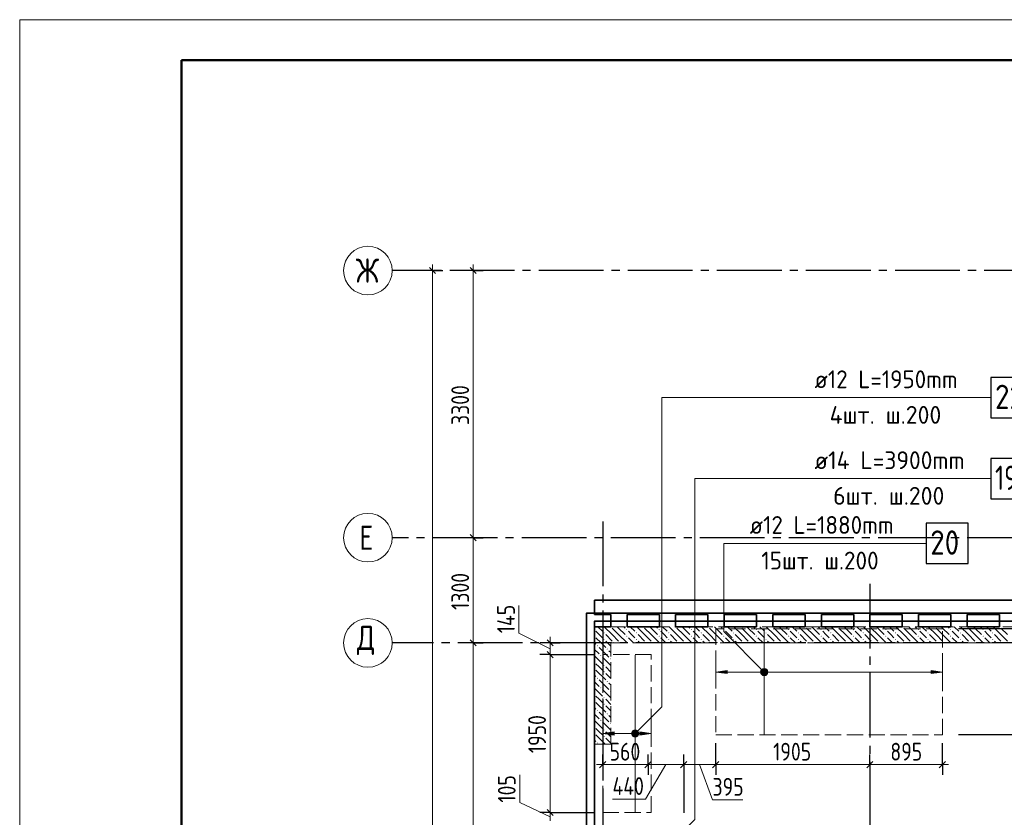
# Model space of a CAD drawing. Header units: millimetres. Extents: x 0 to 64958, y 0 to 42000.
# Tile 4 of 31: x 0 to 12159, y 32145 to 42000. Entities that reach past the tile are written whole.
import ezdxf

# ---------------------------------------------------------------- set-up
doc = ezdxf.new("R2010")
doc.units = ezdxf.units.MM
doc.linetypes.add('______2', pattern=[270, 200, -70])
doc.linetypes.add('______5', pattern=[1100, 800, -100, 100, -100])
for name, color, linetype, lineweight in [('Standard', 7, 'Continuous', 25), ('ДОП Верх по У', 7, 'Continuous', 25), ('Оси', 40, '______5', 18), ('Позиционная метка номер позиции', 7, 'Continuous', 13), ('Примечания', 7, 'Continuous', 25)]:
    doc.layers.add(name, color=color, linetype=linetype, lineweight=lineweight)
doc.layers.add('ЖБ Перекрытие верхний уровень', color=7, linetype='Continuous', lineweight=25, true_color=0xe0e0ff)
doc.layers.add('ЖБ Стена верхний уровень', color=7, linetype='Continuous', lineweight=25, true_color=0x006e00)
doc.styles.add('GOST 2.304-81', font='txt')
doc.styles.add('ISOCPEUR', font='txt')

msp = doc.modelspace()

# ---------------------------------------------------------------- hatches: boundary and pattern name
at = {"layer": 'ДОП Верх по У', "linetype": 'Continuous', "lineweight": 13, "transparency": 33554687}
for points in [[(8735, 33920), (8595, 33940), (8735, 33960)], [(7340, 33160), (7200, 33180), (7340, 33200)]]:
    msp.add_hatch(color=7, dxfattribs=at).paths.add_polyline_path(points, flags=16)
for points in [[(9163, 33922), (9163, 33959), (9157, 33940)], [(9163, 33959), (9176, 33908), (9176, 33973)], [(9163, 33959), (9163, 33922), (9176, 33908)], [(9176, 33973), (9195, 33903), (9195, 33978)], [(9176, 33973), (9176, 33908), (9195, 33903)], [(9195, 33978), (9195, 33903), (9214, 33908)], [(9195, 33978), (9214, 33908), (9214, 33973)], [(9214, 33973), (9214, 33908), (9227, 33922)], [(9214, 33973), (9227, 33922), (9227, 33959)], [(9227, 33959), (9227, 33922), (9232, 33940)], [(11255, 33920), (11395, 33940), (11255, 33960)], [(7568, 33161), (7568, 33199), (7562, 33180)], [(7568, 33199), (7581, 33148), (7581, 33212)], [(7568, 33199), (7568, 33161), (7581, 33148)], [(7581, 33212), (7600, 33143), (7600, 33217)], [(7581, 33212), (7581, 33148), (7600, 33143)], [(7600, 33217), (7600, 33143), (7619, 33148)], [(7600, 33217), (7619, 33148), (7619, 33212)], [(7619, 33212), (7619, 33148), (7632, 33161)], [(7619, 33212), (7632, 33161), (7632, 33199)], [(7632, 33199), (7632, 33161), (7637, 33180)], [(7660, 33160), (7800, 33180), (7660, 33200)]]:
    msp.add_hatch(color=7, dxfattribs=at).paths.add_polyline_path(points)
at = {"layer": 'ЖБ Стена верхний уровень', "linetype": 'Continuous', "lineweight": 18, "transparency": 33554687}
for points in [[(7100, 34467), (7103, 34463), (7100, 34460)], [(7210, 34423), (7217, 34430), (7223, 34423), (7217, 34417)], [(7300, 34500), (7297, 34497), (7294, 34500)], [(7490, 34463), (7497, 34470), (7503, 34463), (7497, 34457)], [(7610, 34423), (7617, 34430), (7623, 34423), (7617, 34417)], [(7700, 34500), (7697, 34497), (7694, 34500)], [(7890, 34463), (7897, 34470), (7903, 34463), (7897, 34457)], [(8010, 34423), (8017, 34430), (8023, 34423), (8017, 34417)], [(8100, 34500), (8097, 34497), (8094, 34500)], [(8290, 34463), (8297, 34470), (8303, 34463), (8297, 34457)], [(8410, 34423), (8417, 34430), (8423, 34423), (8417, 34417)], [(8500, 34500), (8497, 34497), (8494, 34500)], [(8690, 34463), (8697, 34470), (8703, 34463), (8697, 34457)], [(8810, 34423), (8817, 34430), (8823, 34423), (8817, 34417)], [(8900, 34500), (8897, 34497), (8894, 34500)], [(9090, 34463), (9097, 34470), (9103, 34463), (9097, 34457)], [(9210, 34423), (9217, 34430), (9223, 34423), (9217, 34417)], [(9300, 34500), (9297, 34497), (9294, 34500)], [(9490, 34463), (9497, 34470), (9503, 34463), (9497, 34457)], [(9610, 34423), (9617, 34430), (9623, 34423), (9617, 34417)], [(9700, 34500), (9697, 34497), (9694, 34500)], [(9890, 34463), (9897, 34470), (9903, 34463), (9897, 34457)], [(10010, 34423), (10017, 34430), (10023, 34423), (10017, 34417)], [(10100, 34500), (10097, 34497), (10094, 34500)], [(10290, 34463), (10297, 34470), (10303, 34463), (10297, 34457)], [(10410, 34423), (10417, 34430), (10423, 34423), (10417, 34417)], [(10500, 34500), (10497, 34497), (10494, 34500)], [(10690, 34463), (10697, 34470), (10703, 34463), (10697, 34457)], [(10810, 34423), (10817, 34430), (10823, 34423), (10817, 34417)], [(10900, 34500), (10897, 34497), (10894, 34500)], [(11090, 34463), (11097, 34470), (11103, 34463), (11097, 34457)], [(11210, 34423), (11217, 34430), (11223, 34423), (11217, 34417)], [(11300, 34500), (11297, 34497), (11294, 34500)], [(11490, 34463), (11497, 34470), (11503, 34463), (11497, 34457)], [(11610, 34423), (11617, 34430), (11623, 34423), (11617, 34417)], [(11700, 34500), (11697, 34497), (11694, 34500)], [(11890, 34463), (11897, 34470), (11903, 34463), (11897, 34457)], [(12010, 34423), (12017, 34430), (12023, 34423), (12017, 34417)], [(12100, 34500), (12097, 34497), (12094, 34500)], [(7100, 34387), (7103, 34383), (7100, 34380)], [(7210, 34343), (7217, 34350), (7223, 34343), (7217, 34337)], [(7330, 34303), (7337, 34310), (7343, 34303), (7340, 34300), (7334, 34300)], [(7410, 34303), (7417, 34310), (7423, 34303), (7420, 34300), (7414, 34300)], [(7490, 34383), (7497, 34390), (7503, 34383), (7497, 34377)], [(7610, 34343), (7617, 34350), (7623, 34343), (7617, 34337)], [(7730, 34303), (7737, 34310), (7743, 34303), (7740, 34300), (7734, 34300)], [(7810, 34303), (7817, 34310), (7823, 34303), (7820, 34300), (7814, 34300)], [(7890, 34383), (7897, 34390), (7903, 34383), (7897, 34377)], [(8010, 34343), (8017, 34350), (8023, 34343), (8017, 34337)], [(8130, 34303), (8137, 34310), (8143, 34303), (8140, 34300), (8134, 34300)], [(8210, 34303), (8217, 34310), (8223, 34303), (8220, 34300), (8214, 34300)], [(8290, 34383), (8297, 34390), (8303, 34383), (8297, 34377)], [(8410, 34343), (8417, 34350), (8423, 34343), (8417, 34337)], [(8530, 34303), (8537, 34310), (8543, 34303), (8540, 34300), (8534, 34300)], [(8610, 34303), (8617, 34310), (8623, 34303), (8620, 34300), (8614, 34300)], [(8690, 34383), (8697, 34390), (8703, 34383), (8697, 34377)], [(8810, 34343), (8817, 34350), (8823, 34343), (8817, 34337)], [(8930, 34303), (8937, 34310), (8943, 34303), (8940, 34300), (8934, 34300)], [(9010, 34303), (9017, 34310), (9023, 34303), (9020, 34300), (9014, 34300)], [(9090, 34383), (9097, 34390), (9103, 34383), (9097, 34377)], [(9210, 34343), (9217, 34350), (9223, 34343), (9217, 34337)], [(9330, 34303), (9337, 34310), (9343, 34303), (9340, 34300), (9334, 34300)], [(9410, 34303), (9417, 34310), (9423, 34303), (9420, 34300), (9414, 34300)], [(9490, 34383), (9497, 34390), (9503, 34383), (9497, 34377)], [(9610, 34343), (9617, 34350), (9623, 34343), (9617, 34337)], [(9730, 34303), (9737, 34310), (9743, 34303), (9740, 34300), (9734, 34300)], [(9810, 34303), (9817, 34310), (9823, 34303), (9820, 34300), (9814, 34300)], [(9890, 34383), (9897, 34390), (9903, 34383), (9897, 34377)], [(10010, 34343), (10017, 34350), (10023, 34343), (10017, 34337)], [(10130, 34303), (10137, 34310), (10143, 34303), (10140, 34300), (10134, 34300)], [(10210, 34303), (10217, 34310), (10223, 34303), (10220, 34300), (10214, 34300)], [(10290, 34383), (10297, 34390), (10303, 34383), (10297, 34377)], [(10410, 34343), (10417, 34350), (10423, 34343), (10417, 34337)], [(10530, 34303), (10537, 34310), (10543, 34303), (10540, 34300), (10534, 34300)], [(10610, 34303), (10617, 34310), (10623, 34303), (10620, 34300), (10614, 34300)], [(10690, 34383), (10697, 34390), (10703, 34383), (10697, 34377)], [(10810, 34343), (10817, 34350), (10823, 34343), (10817, 34337)], [(10930, 34303), (10937, 34310), (10943, 34303), (10940, 34300), (10934, 34300)], [(11010, 34303), (11017, 34310), (11023, 34303), (11020, 34300), (11014, 34300)], [(11090, 34383), (11097, 34390), (11103, 34383), (11097, 34377)], [(11210, 34343), (11217, 34350), (11223, 34343), (11217, 34337)], [(11330, 34303), (11337, 34310), (11343, 34303), (11340, 34300), (11334, 34300)], [(11410, 34303), (11417, 34310), (11423, 34303), (11420, 34300), (11414, 34300)], [(11490, 34383), (11497, 34390), (11503, 34383), (11497, 34377)], [(11610, 34343), (11617, 34350), (11623, 34343), (11617, 34337)], [(11730, 34303), (11737, 34310), (11743, 34303), (11740, 34300), (11734, 34300)], [(11810, 34303), (11817, 34310), (11823, 34303), (11820, 34300), (11814, 34300)], [(11890, 34383), (11897, 34390), (11903, 34383), (11897, 34377)], [(12010, 34343), (12017, 34350), (12023, 34343), (12017, 34337)], [(12130, 34303), (12137, 34310), (12143, 34303), (12140, 34300), (12134, 34300)], [(7130, 34263), (7137, 34270), (7143, 34263), (7137, 34257)], [(7250, 34223), (7257, 34230), (7263, 34223), (7257, 34217)], [(7100, 34067), (7103, 34063), (7100, 34060)], [(7170, 34143), (7177, 34150), (7183, 34143), (7177, 34137)], [(7290, 34103), (7297, 34110), (7300, 34107), (7300, 34100), (7297, 34097)], [(7100, 33987), (7103, 33983), (7100, 33980)], [(7210, 34023), (7217, 34030), (7223, 34023), (7217, 34017)], [(7210, 33943), (7217, 33950), (7223, 33943), (7217, 33937)], [(7130, 33863), (7137, 33870), (7143, 33863), (7137, 33857)], [(7250, 33823), (7257, 33830), (7263, 33823), (7257, 33817)], [(7170, 33743), (7177, 33750), (7183, 33743), (7177, 33737)], [(7290, 33703), (7297, 33710), (7300, 33707), (7300, 33700), (7297, 33697)], [(7100, 33667), (7103, 33663), (7100, 33660)], [(7100, 33587), (7103, 33583), (7100, 33580)], [(7210, 33623), (7217, 33630), (7223, 33623), (7217, 33617)], [(7130, 33463), (7137, 33470), (7143, 33463), (7137, 33457)], [(7210, 33543), (7217, 33550), (7223, 33543), (7217, 33537)], [(7170, 33343), (7177, 33350), (7183, 33343), (7177, 33337)], [(7250, 33423), (7257, 33430), (7263, 33423), (7257, 33417)], [(7100, 33267), (7103, 33263), (7100, 33260)], [(7210, 33223), (7217, 33230), (7223, 33223), (7217, 33217)], [(7290, 33303), (7297, 33310), (7300, 33307), (7300, 33300), (7297, 33297)], [(7100, 33187), (7103, 33183), (7100, 33180)], [(7210, 33143), (7217, 33150), (7223, 33143), (7217, 33137)], [(7130, 33063), (7137, 33070), (7143, 33063), (7137, 33057)]]:
    msp.add_hatch(color=7, dxfattribs=at).paths.add_polyline_path(points, flags=16)
at = {"layer": 'Позиционная метка номер позиции', "linetype": 'Continuous', "lineweight": 13, "transparency": 33554687}
for points in [[(9163, 33908), (9206, 33984), (9152, 33929)], [(9152, 33929), (9206, 33984), (9184, 33984)], [(9152, 33929), (9184, 33984), (9152, 33952)], [(9152, 33952), (9184, 33984), (9163, 33972)], [(9163, 33908), (9227, 33972), (9206, 33984)], [(9184, 33897), (9227, 33972), (9163, 33908)], [(9184, 33897), (9238, 33952), (9227, 33972)], [(9206, 33897), (9238, 33952), (9184, 33897)], [(9206, 33897), (9238, 33929), (9238, 33952)], [(9238, 33929), (9206, 33897), (9227, 33908)], [(7557, 33191), (7632, 33148), (7568, 33212)], [(7568, 33212), (7643, 33169), (7589, 33223)], [(7568, 33212), (7632, 33148), (7643, 33169)], [(7589, 33223), (7643, 33169), (7643, 33191)], [(7589, 33223), (7643, 33191), (7611, 33223)], [(7611, 33223), (7643, 33191), (7632, 33212)], [(7557, 33169), (7611, 33137), (7557, 33191)], [(7557, 33191), (7611, 33137), (7632, 33148)], [(7589, 33137), (7557, 33169), (7568, 33148)], [(7557, 33169), (7589, 33137), (7611, 33137)]]:
    msp.add_hatch(color=7, dxfattribs=at).paths.add_polyline_path(points)

# ---------------------------------------------------------------- linework, layer by layer
at = {"layer": 'Standard', "color": 7, "linetype": 'Continuous', "lineweight": 25, "transparency": 33554687}
for p, q in [((5137, 38862), (5062, 38938)), ((5637, 38862), (5562, 38938)), ((5637, 35562), (5562, 35638)), ((5637, 34262), (5562, 34338)), ((6587, 34262), (6512, 34338)), ((6587, 34117), (6512, 34192)), ((7237, 32833), (7162, 32758)), ((7797, 32833), (7722, 32758)), ((8237, 32833), (8162, 32758)), ((8632, 32833), (8557, 32758)), ((10537, 32833), (10462, 32758)), ((11432, 32833), (11357, 32758)), ((6587, 32167), (6512, 32243))]:
    msp.add_line(p, q, dxfattribs=at)
at = {"layer": 'Standard', "color": 7, "linetype": 'Continuous', "lineweight": 13, "transparency": 33554687}
for p, q in [((5100, 38900), (5100, 38975)), ((5600, 38900), (5600, 38975)), ((5600, 35600), (5600, 38900)), ((5600, 34300), (5600, 35600)), ((6166, 34420), (6166, 34764)), ((6550, 34228), (6166, 34420)), ((5600, 28800), (5600, 34300)), ((6550, 34300), (6550, 34375)), ((6550, 34155), (6550, 34300)), ((6550, 32205), (6550, 34155)), ((7200, 32796), (7125, 32796)), ((7760, 32796), (7200, 32796)), ((7980, 32796), (7727, 32370)), ((8200, 32796), (7760, 32796)), ((8595, 32796), (8200, 32796)), ((8397, 32796), (8556, 32362)), ((11395, 32796), (10500, 32796)), ((11395, 32796), (11470, 32796)), ((6175, 32327), (6175, 32671)), ((7727, 32370), (7321, 32370)), ((8556, 32362), (8931, 32362)), ((6550, 32153), (6175, 32327)), ((6550, 32100), (6550, 32205))]:
    msp.add_line(p, q, dxfattribs=at)
at = {"layer": 'Standard', "color": 251, "linetype": 'Continuous', "lineweight": -3, "true_color": 0x656565, "transparency": 33554687}
for p, q in [((5100, 38900), (4975, 38900)), ((5100, 38900), (5225, 38900)), ((5100, 38900), (5100, 38900)), ((5600, 38900), (5475, 38900)), ((5600, 38900), (5725, 38900)), ((5600, 38900), (5600, 38900)), ((5600, 35600), (5475, 35600)), ((5600, 35600), (5725, 35600)), ((5600, 35600), (5600, 35600)), ((12600, 34475), (11595, 34475)), ((5600, 34300), (5475, 34300)), ((5600, 34300), (5725, 34300)), ((5600, 34300), (5600, 34300)), ((6550, 34300), (6425, 34300)), ((6550, 34300), (6675, 34300)), ((6550, 34300), (6550, 34300)), ((6550, 34155), (6425, 34155)), ((6550, 34155), (6675, 34155)), ((6550, 34155), (7100, 34155)), ((12600, 33163), (11595, 33163)), ((7200, 32796), (7200, 32921)), ((7760, 32796), (7760, 32921)), ((8200, 32796), (8200, 32921)), ((8595, 32796), (8595, 32921)), ((10500, 32796), (10500, 32921)), ((11395, 32796), (11395, 32921)), ((7200, 32796), (7200, 32671)), ((7200, 32796), (7200, 32796)), ((7760, 32796), (7760, 32671)), ((7760, 32796), (7760, 32796)), ((8200, 32796), (8200, 32671)), ((8595, 32796), (8595, 32671)), ((10500, 32796), (10500, 32671)), ((10500, 32796), (10500, 32796)), ((11395, 32796), (11395, 32671)), ((6550, 32205), (6425, 32205)), ((6550, 32205), (6675, 32205)), ((6550, 32205), (7100, 32205))]:
    msp.add_line(p, q, dxfattribs=at)
at = {"layer": 'Standard', "color": 7, "linetype": 'Continuous', "lineweight": 13, "transparency": 33554687}
msp.add_lwpolyline([(0, 0), (59400, 0), (59400, 42000), (0, 42000), (0, 0)], close=True, dxfattribs=at)
at = {"layer": 'Standard', "color": 7, "linetype": 'Continuous', "lineweight": 50, "transparency": 33554687}
msp.add_lwpolyline([(2000, 41500), (58900, 41500), (58900, 500), (2000, 500), (2000, 41500)], close=True, dxfattribs=at)
at = {"layer": 'Standard', "color": 7, "linetype": 'Continuous', "lineweight": 13, "transparency": 33554687}
for points in [[(5100, 20400), (5100, 29236), (5100, 29236), (5100, 38900)], [(10500, 32796), (10445, 32796), (10445, 32796), (10327, 32796), (10327, 32796), (8595, 32796)]]:
    msp.add_lwpolyline(points, dxfattribs=at)
at = {"layer": 'Standard', "color": 254, "linetype": 'Continuous', "lineweight": 35, "true_color": 0xc4c4ff, "transparency": 33554687}
for points in [[(7000, 19982), (49480, 19982), (49480, 34669), (7000, 34669), (7000, 19982)], [(7100, 20082), (49380, 20082), (49380, 34569), (7100, 34569), (7100, 20082)]]:
    msp.add_lwpolyline(points, dxfattribs=at)
at = {"layer": 'Standard', "color": 251, "linetype": 'Continuous', "lineweight": -3, "true_color": 0x656565, "transparency": 33554687}
for points in [[(8595, 32796), (8595, 32813), (8595, 32813), (8595, 33063)], [(11395, 32796), (11395, 32940), (11395, 32940), (11395, 33063)], [(8200, 32796), (8200, 32500), (8200, 32500), (8200, 32200)]]:
    msp.add_lwpolyline(points, dxfattribs=at)
at = {"layer": 'ДОП Верх по У', "color": 7, "linetype": 'Continuous', "lineweight": 13, "transparency": 33554687}
for p, q in [((9795, 37330), (11837, 37330)), ((9795, 36330), (11903, 36330)), ((8995, 35530), (11037, 35530))]:
    msp.add_line(p, q, dxfattribs=at)
at = {"layer": 'ДОП Верх по У', "color": 7, "linetype": 'Continuous', "lineweight": 18, "transparency": 33554687}
for p, q in [((9195, 33169), (9195, 34469)), ((7600, 34149), (7600, 32211))]:
    msp.add_line(p, q, dxfattribs=at)
at = {"layer": 'ДОП Верх по У', "color": 251, "linetype": 'Continuous', "lineweight": 13, "true_color": 0x494949, "transparency": 33554687}
for p, q in [((8595, 33940), (8595, 34040)), ((8595, 33940), (8735, 33960)), ((8735, 33920), (8595, 33940)), ((8595, 33940), (8595, 33840)), ((8595, 33940), (8595, 33940)), ((8735, 33960), (8735, 33920)), ((8735, 33940), (9165, 33940)), ((9195, 33978), (9195, 33978)), ((9225, 33940), (11255, 33940)), ((11395, 33940), (11255, 33960)), ((11255, 33960), (11255, 33920)), ((11255, 33920), (11395, 33940)), ((11395, 33940), (11395, 34040)), ((11395, 33940), (11395, 33840)), ((11395, 33940), (11395, 33940)), ((9195, 33903), (9195, 33903)), ((7200, 33180), (7200, 33280)), ((7200, 33180), (7340, 33200)), ((7340, 33200), (7340, 33160)), ((7600, 33217), (7600, 33217)), ((7800, 33180), (7660, 33200)), ((7660, 33200), (7660, 33160)), ((7800, 33180), (7800, 33280)), ((7340, 33160), (7200, 33180)), ((7200, 33180), (7200, 33080)), ((7200, 33180), (7200, 33180)), ((7340, 33180), (7570, 33180)), ((7600, 33143), (7600, 33143)), ((7630, 33180), (7660, 33180)), ((7660, 33160), (7800, 33180)), ((7800, 33180), (7800, 33080)), ((7800, 33180), (7800, 33180))]:
    msp.add_line(p, q, dxfattribs=at)
at = {"layer": 'ДОП Верх по У', "color": 7, "linetype": 'Continuous', "lineweight": 25, "transparency": 33554687}
for points in [[(11995, 37080), (12515, 37080), (12515, 37580), (11995, 37580), (11995, 37080)], [(11995, 36080), (12455, 36080), (12455, 36580), (11995, 36580), (11995, 36080)], [(11195, 35280), (11715, 35280), (11715, 35780), (11195, 35780), (11195, 35280)]]:
    msp.add_lwpolyline(points, dxfattribs=at)
at = {"layer": 'ДОП Верх по У', "color": 251, "linetype": 'Continuous', "lineweight": 13, "true_color": 0x494949, "transparency": 33554687}
for centre in [(9195, 33940), (7600, 33180)]:
    msp.add_circle(centre, 37.5, dxfattribs=at)
at = {"layer": 'ЖБ Перекрытие верхний уровень', "color": 7, "linetype": 'Continuous', "lineweight": 35, "transparency": 33554687}
for p, q in [((13380, 34830), (7100, 34830)), ((7100, 34830), (7100, 34650)), ((7100, 34650), (7300, 34650)), ((7300, 34650), (7300, 34500)), ((7500, 34500), (7500, 34650)), ((7500, 34650), (7900, 34650)), ((7900, 34650), (7900, 34500)), ((8100, 34500), (8100, 34650)), ((8100, 34650), (8500, 34650)), ((8500, 34650), (8500, 34500)), ((8700, 34500), (8700, 34650)), ((8700, 34650), (9100, 34650)), ((9100, 34650), (9100, 34500)), ((9300, 34500), (9300, 34650)), ((9300, 34650), (9700, 34650)), ((9700, 34650), (9700, 34500)), ((9900, 34500), (9900, 34650)), ((9900, 34650), (10300, 34650)), ((10300, 34650), (10300, 34500)), ((10500, 34500), (10500, 34650)), ((10500, 34650), (10900, 34650)), ((10900, 34650), (10900, 34500)), ((11100, 34500), (11100, 34650)), ((11100, 34650), (11500, 34650)), ((11500, 34650), (11500, 34500)), ((11700, 34500), (11700, 34650)), ((11700, 34650), (12100, 34650)), ((12100, 34650), (12100, 34500)), ((7300, 34500), (7100, 34500)), ((7100, 34500), (7100, 19870)), ((7900, 34500), (7500, 34500)), ((8500, 34500), (8100, 34500)), ((9100, 34500), (8700, 34500)), ((9700, 34500), (9300, 34500)), ((10300, 34500), (9900, 34500)), ((10900, 34500), (10500, 34500)), ((11500, 34500), (11100, 34500)), ((12100, 34500), (11700, 34500))]:
    msp.add_line(p, q, dxfattribs=at)
at = {"layer": 'ЖБ Стена верхний уровень', "color": 251, "linetype": '______2', "lineweight": 13, "true_color": 0x656565, "transparency": 33554687}
for p, q in [((13690, 34500), (7100, 34500)), ((7100, 34500), (7100, 34300)), ((7100, 34300), (7100, 33050)), ((7300, 33050), (7300, 34300)), ((7300, 34300), (13690, 34300)), ((7100, 33050), (7300, 33050))]:
    msp.add_line(p, q, dxfattribs=at)
at = {"layer": 'ЖБ Стена верхний уровень', "color": 9, "linetype": 'Continuous', "lineweight": 18, "true_color": 0xc7c7c7, "transparency": 33554687}
for p, q in [((7157, 34403), (7117, 34443)), ((7140, 34500), (7197, 34443)), ((7317, 34403), (7220, 34500)), ((7317, 34483), (7397, 34403)), ((7397, 34483), (7380, 34500)), ((7397, 34483), (7477, 34403)), ((7460, 34500), (7477, 34483)), ((7557, 34403), (7517, 34443)), ((7540, 34500), (7597, 34443)), ((7717, 34403), (7620, 34500)), ((7717, 34483), (7797, 34403)), ((7797, 34483), (7780, 34500)), ((7797, 34483), (7877, 34403)), ((7860, 34500), (7877, 34483)), ((7957, 34403), (7917, 34443)), ((7940, 34500), (7997, 34443)), ((8117, 34403), (8020, 34500)), ((8117, 34483), (8197, 34403)), ((8197, 34483), (8180, 34500)), ((8197, 34483), (8277, 34403)), ((8260, 34500), (8277, 34483)), ((8357, 34403), (8317, 34443)), ((8340, 34500), (8397, 34443)), ((8517, 34403), (8420, 34500)), ((8517, 34483), (8597, 34403)), ((8597, 34483), (8580, 34500)), ((8597, 34483), (8677, 34403)), ((8660, 34500), (8677, 34483)), ((8757, 34403), (8717, 34443)), ((8740, 34500), (8797, 34443)), ((8917, 34403), (8820, 34500)), ((8917, 34483), (8997, 34403)), ((8997, 34483), (8980, 34500)), ((8997, 34483), (9077, 34403)), ((9060, 34500), (9077, 34483)), ((9157, 34403), (9117, 34443)), ((9140, 34500), (9197, 34443)), ((9317, 34403), (9220, 34500)), ((9317, 34483), (9397, 34403)), ((9397, 34483), (9380, 34500)), ((9397, 34483), (9477, 34403)), ((9460, 34500), (9477, 34483)), ((9557, 34403), (9517, 34443)), ((9540, 34500), (9597, 34443)), ((9717, 34403), (9620, 34500)), ((9717, 34483), (9797, 34403)), ((9797, 34483), (9780, 34500)), ((9797, 34483), (9877, 34403)), ((9860, 34500), (9877, 34483)), ((9957, 34403), (9917, 34443)), ((9940, 34500), (9997, 34443)), ((10117, 34403), (10020, 34500)), ((10117, 34483), (10197, 34403)), ((10197, 34483), (10180, 34500)), ((10197, 34483), (10277, 34403)), ((10260, 34500), (10277, 34483)), ((10357, 34403), (10317, 34443)), ((10340, 34500), (10397, 34443)), ((10517, 34403), (10420, 34500)), ((10517, 34483), (10597, 34403)), ((10597, 34483), (10580, 34500)), ((10597, 34483), (10677, 34403)), ((10660, 34500), (10677, 34483)), ((10757, 34403), (10717, 34443)), ((10740, 34500), (10797, 34443)), ((10917, 34403), (10820, 34500)), ((10917, 34483), (10997, 34403)), ((10997, 34483), (10980, 34500)), ((10997, 34483), (11077, 34403)), ((11060, 34500), (11077, 34483)), ((11157, 34403), (11117, 34443)), ((11140, 34500), (11197, 34443)), ((11317, 34403), (11220, 34500)), ((11317, 34483), (11397, 34403)), ((11397, 34483), (11380, 34500)), ((11397, 34483), (11477, 34403)), ((11460, 34500), (11477, 34483)), ((11557, 34403), (11517, 34443)), ((11540, 34500), (11597, 34443)), ((11717, 34403), (11620, 34500)), ((11717, 34483), (11797, 34403)), ((11797, 34483), (11780, 34500)), ((11797, 34483), (11877, 34403)), ((11860, 34500), (11877, 34483)), ((11957, 34403), (11917, 34443)), ((11940, 34500), (11997, 34443)), ((12117, 34403), (12020, 34500)), ((12117, 34483), (12197, 34403)), ((7100, 34300), (7117, 34283)), ((7100, 34300), (7100, 34300)), ((7117, 34363), (7180, 34300)), ((7197, 34363), (7157, 34403)), ((7180, 34300), (7237, 34243)), ((7237, 34403), (7317, 34323)), ((7237, 34323), (7260, 34300)), ((7260, 34300), (7300, 34260)), ((7317, 34403), (7397, 34323)), ((7397, 34403), (7500, 34300)), ((7517, 34363), (7580, 34300)), ((7597, 34363), (7557, 34403)), ((7637, 34403), (7717, 34323)), ((7637, 34323), (7660, 34300)), ((7717, 34403), (7797, 34323)), ((7797, 34403), (7900, 34300)), ((7917, 34363), (7980, 34300)), ((7997, 34363), (7957, 34403)), ((8037, 34403), (8117, 34323)), ((8037, 34323), (8060, 34300)), ((8117, 34403), (8197, 34323)), ((8197, 34403), (8300, 34300)), ((8317, 34363), (8380, 34300)), ((8397, 34363), (8357, 34403)), ((8437, 34403), (8517, 34323)), ((8437, 34323), (8460, 34300)), ((8517, 34403), (8597, 34323)), ((8597, 34403), (8700, 34300)), ((8717, 34363), (8780, 34300)), ((8797, 34363), (8757, 34403)), ((8837, 34403), (8917, 34323)), ((8837, 34323), (8860, 34300)), ((8917, 34403), (8997, 34323)), ((8997, 34403), (9100, 34300)), ((9117, 34363), (9180, 34300)), ((9197, 34363), (9157, 34403)), ((9237, 34403), (9317, 34323)), ((9237, 34323), (9260, 34300)), ((9317, 34403), (9397, 34323)), ((9397, 34403), (9500, 34300)), ((9517, 34363), (9580, 34300)), ((9597, 34363), (9557, 34403)), ((9637, 34403), (9717, 34323)), ((9637, 34323), (9660, 34300)), ((9717, 34403), (9797, 34323)), ((9797, 34403), (9900, 34300)), ((9917, 34363), (9980, 34300)), ((9997, 34363), (9957, 34403)), ((10037, 34403), (10117, 34323)), ((10037, 34323), (10060, 34300)), ((10117, 34403), (10197, 34323)), ((10197, 34403), (10300, 34300)), ((10317, 34363), (10380, 34300)), ((10397, 34363), (10357, 34403)), ((10437, 34403), (10517, 34323)), ((10437, 34323), (10460, 34300)), ((10517, 34403), (10597, 34323)), ((10597, 34403), (10700, 34300)), ((10717, 34363), (10780, 34300)), ((10797, 34363), (10757, 34403)), ((10837, 34403), (10917, 34323)), ((10837, 34323), (10860, 34300)), ((10917, 34403), (10997, 34323)), ((10997, 34403), (11100, 34300)), ((11117, 34363), (11180, 34300)), ((11197, 34363), (11157, 34403)), ((11237, 34403), (11317, 34323)), ((11237, 34323), (11260, 34300)), ((11317, 34403), (11397, 34323)), ((11397, 34403), (11500, 34300)), ((11517, 34363), (11580, 34300)), ((11597, 34363), (11557, 34403)), ((11637, 34403), (11717, 34323)), ((11637, 34323), (11660, 34300)), ((11717, 34403), (11797, 34323)), ((11797, 34403), (11900, 34300)), ((11917, 34363), (11980, 34300)), ((11997, 34363), (11957, 34403)), ((12037, 34403), (12117, 34323)), ((12037, 34323), (12060, 34300)), ((12117, 34403), (12197, 34323)), ((7100, 34220), (7157, 34163)), ((7157, 34243), (7277, 34123)), ((7300, 34180), (7277, 34203)), ((7100, 34140), (7197, 34043)), ((7300, 34020), (7197, 34123)), ((7157, 34003), (7117, 34043)), ((7117, 33963), (7237, 33843)), ((7197, 33963), (7157, 34003)), ((7237, 34003), (7300, 33940)), ((7100, 33900), (7117, 33883)), ((7100, 33820), (7157, 33763)), ((7157, 33843), (7277, 33723)), ((7237, 33923), (7300, 33860)), ((7100, 33740), (7197, 33643)), ((7300, 33620), (7197, 33723)), ((7300, 33780), (7277, 33803)), ((7157, 33603), (7117, 33643)), ((7117, 33563), (7237, 33443)), ((7197, 33563), (7157, 33603)), ((7237, 33603), (7300, 33540)), ((7100, 33500), (7117, 33483)), ((7157, 33443), (7277, 33323)), ((7237, 33523), (7300, 33460)), ((7100, 33420), (7157, 33363)), ((7100, 33340), (7197, 33243)), ((7300, 33220), (7197, 33323)), ((7300, 33380), (7277, 33403)), ((7157, 33203), (7117, 33243)), ((7197, 33163), (7157, 33203)), ((7237, 33203), (7300, 33140)), ((7100, 33100), (7117, 33083)), ((7117, 33163), (7230, 33050)), ((7237, 33123), (7300, 33060))]:
    msp.add_line(p, q, dxfattribs=at)
at = {"layer": 'Оси', "color": 8, "linetype": '______5', "lineweight": -3, "transparency": 33554687}
for p, q in [((43510, 38900), (4600, 38900)), ((7200, 35800), (7200, 15270)), ((43300, 35600), (4600, 35600)), ((10500, 35030), (10500, 15270)), ((50210, 34300), (4600, 34300)), ((50210, 34300), (4600, 34300))]:
    msp.add_line(p, q, dxfattribs=at)
at = {"layer": 'Оси', "color": 7, "linetype": 'Continuous', "lineweight": 13, "transparency": 33554687}
for centre in [(4300, 38900), (4300, 35600), (4300, 34300), (4300, 34300)]:
    msp.add_circle(centre, 300, dxfattribs=at)
at = {"layer": 'Позиционная метка номер позиции', "color": 7, "linetype": 'Continuous', "lineweight": 13, "transparency": 33554687}
for p, q in [((9163, 33972), (9163, 33972)), ((9227, 33972), (9227, 33972)), ((9163, 33908), (9163, 33908)), ((9227, 33908), (9227, 33908)), ((7568, 33212), (7568, 33212)), ((7632, 33212), (7632, 33212)), ((7568, 33148), (7568, 33148)), ((7632, 33148), (7632, 33148))]:
    msp.add_line(p, q, dxfattribs=at)
for points in [[(7600, 33180), (7932, 33512), (7932, 37330), (11995, 37330)], [(7800, 31582), (8337, 32120), (8337, 36330), (11995, 36330)], [(9195, 33940), (8695, 34440), (8695, 35530), (11195, 35530)]]:
    msp.add_lwpolyline(points, dxfattribs=at)
for centre in [(9195, 33940), (7600, 33180)]:
    msp.add_circle(centre, 45, dxfattribs=at)
at = {"layer": 'Примечания', "color": 7, "linetype": '______2', "lineweight": 18, "transparency": 33554687}
for p, q in [((11395, 34475), (8595, 34475)), ((8595, 34475), (8595, 33163)), ((11395, 33163), (11395, 34475)), ((7800, 34155), (7200, 34155)), ((7200, 34155), (7200, 32205)), ((7800, 32205), (7800, 34155)), ((8595, 33163), (11395, 33163)), ((7200, 32205), (7800, 32205))]:
    msp.add_line(p, q, dxfattribs=at)

# ---------------------------------------------------------------- texts
at = {"layer": 'Standard', "color": 7, "linetype": 'Continuous', "lineweight": 25, "transparency": 33554687, "char_height": 220, "attachment_point": 7, "rotation": 90, "style": 'GOST 2.304-81'}
for s, insert, width in [('3300', (5550, 36992), 641.47), ('1300', (5550, 34708), 610.16), ('145', (6116, 34420), 469.51), ('1950', (6500, 32938), 610.16), ('105', (6125, 32327), 469.5)]:
    msp.add_mtext(s, dxfattribs=dict(at, insert=insert, width=width))
at = {"layer": 'Standard', "color": 7, "linetype": 'Continuous', "lineweight": 25, "transparency": 33554687, "char_height": 220, "attachment_point": 7, "style": 'GOST 2.304-81'}
for s, insert, width in [('560', (7285, 32846), 516.4), ('1905', (9305, 32846), 610.16), ('895', (10752, 32846), 516.4), ('440', (7321, 32421), 531.97), ('395', (8556, 32412), 500.82)]:
    msp.add_mtext(s, dxfattribs=dict(at, insert=insert, width=width))
at = {"layer": 'ДОП Верх по У', "color": 7, "linetype": 'Continuous', "lineweight": 13, "transparency": 33554687, "attachment_point": 7, "style": 'ISOCPEUR'}
for s, insert, char_height, width in [('\\W0.94;ø12 L=1950mm ', (9815, 37447), 220, 2104.38), ('\\W0.87;22', (12045, 37190), 300, 550.81), ('\\W0.97;4шт. ш.200 ', (10002, 37007), 220, 1734.41), ('\\W0.96;ø14 L=3900mm ', (9815, 36447), 220, 2172.62), ('\\W0.75;19', (12045, 36190), 300, 472.27), ('\\W0.97;6шт. ш.200 ', (10046, 36007), 220, 1712.33), ('\\W0.94;ø12 L=1880mm ', (9015, 35647), 220, 2104.38), ('\\W0.87;20', (11245, 35390), 300, 550.81), ('\\W0.95;15шт. ш.200 ', (9158, 35207), 220, 1819.91)]:
    msp.add_mtext(s, dxfattribs=dict(at, insert=insert, char_height=char_height, width=width))
at = {"layer": 'Оси', "color": 7, "linetype": 'Continuous', "lineweight": 25, "transparency": 33554687, "char_height": 300, "attachment_point": 7, "style": 'ISOCPEUR'}
for s, insert, width in [('\\W0.83;Ж', (4150, 38750), 425), ('\\W0.78;Е', (4195, 35450), 326.41), ('\\W0.82;Д', (4165, 34150), 392.65)]:
    msp.add_mtext(s, dxfattribs=dict(at, insert=insert, width=width))

doc.saveas('drawing.dxf')
